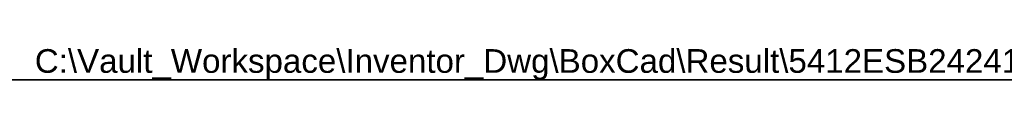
# Model space of a CAD drawing. Header units: inches. Extents: x 3 to 173, y 3 to 113.
# Tile 9 of 18: x 61.14 to 100.07, y 111.15 to 112.49. Entities that reach past the tile are written whole.
import ezdxf

# ---------------------------------------------------------------- set-up
doc = ezdxf.new("R2010")
doc.units = ezdxf.units.IN
doc.header["$LTSCALE"] = 10.4
doc.header["$MEASUREMENT"] = 0
doc.layers.get('0').update_dxf_attribs({"lineweight": 25})
doc.layers.add('Sketch Geometry(ANSI)', color=7, linetype='Continuous', lineweight=25)
doc.layers.add('Symbols(ANSI)', color=7, linetype='Continuous', lineweight=25)
doc.styles.add('Current-ANSI', font='arial.ttf')

# ---------------------------------------------------------------- blocks, each defined once
blk = doc.blocks.new('Borders 1_EXM - B (Inch)')
at = {"layer": 'Sketch Geometry(ANSI)', "linetype": 'Continuous', "lineweight": 35}
blk.add_line((16.3979, 10.6915), (0.5229, 10.6915), dxfattribs=at)
at = {"layer": 'Symbols(ANSI)', "color": 7, "style": 'Current-ANSI'}
blk.add_attdef('FILENAME_AND_PATH_001', (5.9364, 10.7181), '', height=0.09, dxfattribs=at)

msp = doc.modelspace()

# ---------------------------------------------------------------- block references
at = {"xscale": 10.4, "yscale": 10.4, "zscale": 10.4}
msp.add_blockref('Borders 1_EXM - B (Inch)', (0, 0), dxfattribs=at).add_auto_attribs({'FILENAME_AND_PATH_001': 'C:\\Vault_Workspace\\Inventor_Dwg\\BoxCad\\Result\\5412ESB242410\\5412ESB242410.idw'})

doc.saveas('drawing.dxf')
